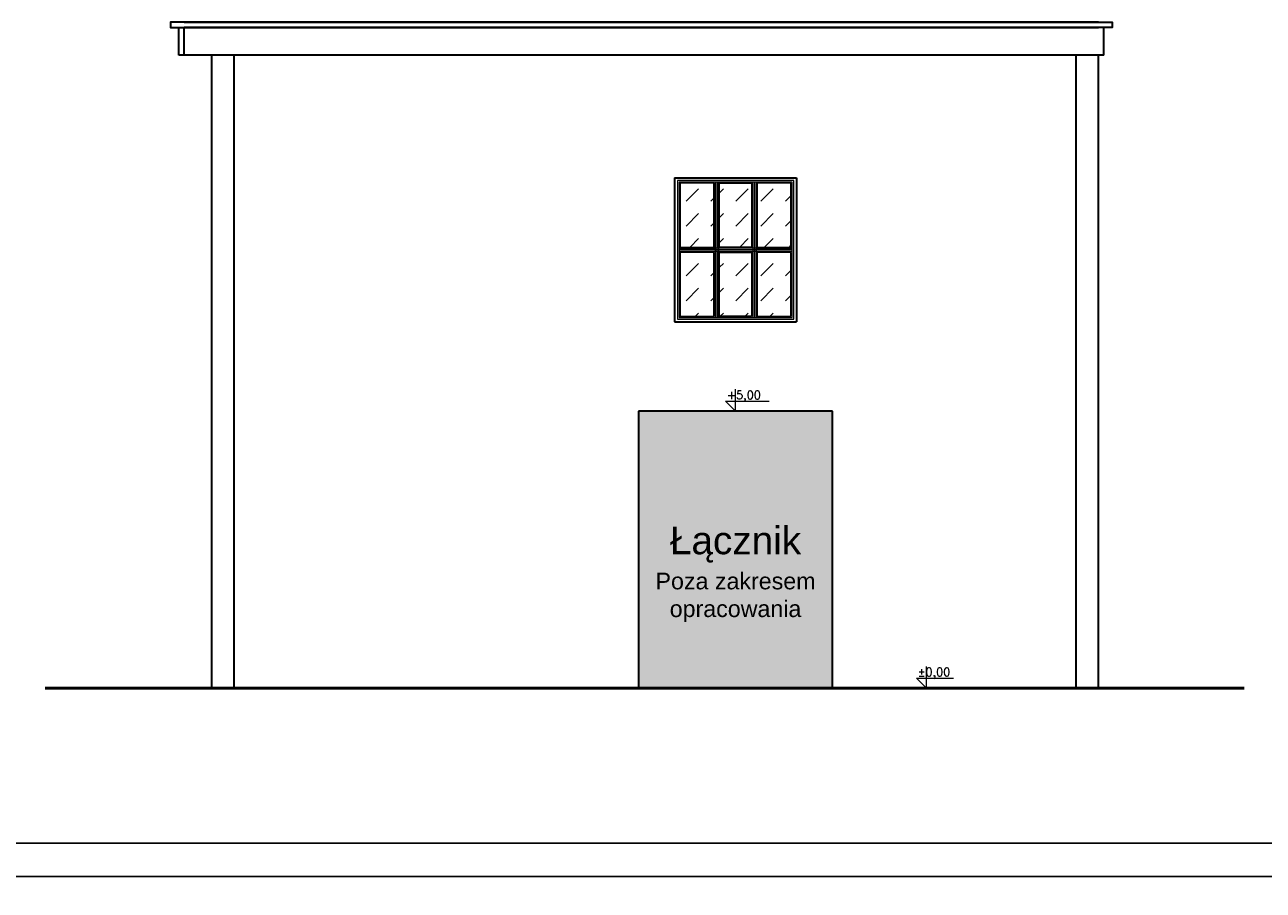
# Model space of a CAD drawing. Header units: millimetres. Extents: x 26456 to 42202, y 436 to 12316.
# Tile 6 of 36: x 30013 to 32248, y 3381 to 4943. Entities that reach past the tile are written whole.
import ezdxf

# ---------------------------------------------------------------- set-up
doc = ezdxf.new("R2010")
doc.units = ezdxf.units.MM
for name, color, linetype, lineweight in [('G-ANNO-TTLB', 6, 'Continuous', 9), ('G-ANNO-TTLB-MEDM', 33, 'Continuous', 25), ('Stolarka okienna', 140, 'Continuous', 15), ('Teren', 26, 'Continuous', 50), ('Wypełnienie ścian', 22, 'Continuous', 9), ('Ściany', 22, 'Continuous', 30)]:
    doc.layers.add(name, color=color, linetype=linetype, lineweight=lineweight)
doc.styles.get("Standard").update_dxf_attribs({"font": 'arial.ttf'})

# ---------------------------------------------------------------- blocks, each defined once
blk = doc.blocks.new('Okno hala 220x260')
at = {"layer": 'Stolarka okienna'}
h = blk.add_hatch(dxfattribs=at)
h.set_pattern_fill('DASH', color=256, scale=10, angle=45)
h.paths.add_polyline_path([(14959.2, 743), (14898.2, 743), (14898.2, 628), (14959.2, 628)])
h.paths.add_polyline_path([(15027.2, 743), (14969.2, 743), (14969.2, 628), (15027.2, 628)])
h.paths.add_polyline_path([(15098.2, 743), (15037.2, 743), (15037.2, 628), (15098.2, 628)])
h.paths.add_polyline_path([(15098.2, 618), (15037.2, 618), (15037.2, 503), (15098.2, 503)])
h.paths.add_polyline_path([(15027.2, 618), (14969.2, 618), (14969.2, 503), (15027.2, 503)])
h.paths.add_polyline_path([(14959.2, 618), (14898.2, 618), (14898.2, 503), (14959.2, 503)])
for points in [[(15108.2, 493), (15108.2, 753), (14888.2, 753), (14888.2, 493), (15108.2, 493)], [(14961.2, 745), (14896.2, 745), (14896.2, 626), (14961.2, 626), (14961.2, 745)], [(14961.2, 745), (14961.2, 501)], [(14964.2, 745), (14964.2, 501)], [(14967.2, 745), (14967.2, 501)], [(14967.2, 745), (15029.2, 745), (15029.2, 626), (14967.2, 626), (14967.2, 745)], [(15029.2, 745), (15029.2, 501)], [(15032.2, 745), (15032.2, 501)], [(15035.2, 745), (15035.2, 501)], [(15100.2, 745), (15035.2, 745), (15035.2, 626), (15100.2, 626), (15100.2, 745)], [(15100.2, 626), (14896.2, 626)], [(15100.2, 623), (14896.2, 623)], [(15100.2, 620), (14896.2, 620)], [(14961.2, 620), (14896.2, 620), (14896.2, 501), (14961.2, 501), (14961.2, 620)], [(14967.2, 620), (15029.2, 620), (15029.2, 501), (14967.2, 501), (14967.2, 620)], [(15100.2, 620), (15035.2, 620), (15035.2, 501), (15100.2, 501), (15100.2, 620)]]:
    blk.add_lwpolyline(points, dxfattribs=at)
for points in [[(15103.2, 498), (15103.2, 748), (14893.2, 748), (14893.2, 498)], [(15100.2, 501), (15100.2, 745), (14896.2, 745), (14896.2, 501)], [(14959.2, 743), (14898.2, 743), (14898.2, 628), (14959.2, 628)], [(14969.2, 743), (15027.2, 743), (15027.2, 628), (14969.2, 628)], [(15098.2, 743), (15037.2, 743), (15037.2, 628), (15098.2, 628)], [(14959.2, 618), (14898.2, 618), (14898.2, 503), (14959.2, 503)], [(14969.2, 618), (15027.2, 618), (15027.2, 503), (14969.2, 503)], [(15098.2, 618), (15037.2, 618), (15037.2, 503), (15098.2, 503)]]:
    blk.add_lwpolyline(points, close=True, dxfattribs=at)

msp = doc.modelspace()

# ---------------------------------------------------------------- hatches: boundary and pattern name
at = {"layer": 'Wypełnienie ścian', "true_color": 0xc7c8ca}
h = msp.add_hatch(color=9, dxfattribs=at)
h.dxf.hatch_style = 1
h.paths.add_polyline_path([(31470.7, 4246.2), (31120.7, 4246.2), (31120.7, 3746.2), (31470.7, 3746.2)])

# ---------------------------------------------------------------- linework, layer by layer
at = {"layer": 'G-ANNO-TTLB'}
for points in [[(33456.1, 6376.5), (27456.1, 6376.5), (27456.1, 3406.5), (33456.1, 3406.5)], [(33456.1, 3406.5), (28456.1, 3406.5), (28456.1, 436.5), (33456.1, 436.5)]]:
    msp.add_lwpolyline(points, close=True, dxfattribs=at)
at = {"layer": 'G-ANNO-TTLB-MEDM'}
msp.add_lwpolyline([(33396.1, 6326.5), (27516.1, 6326.5), (27516.1, 3466.5), (33396.1, 3466.5)], close=True, dxfattribs=at)
at = {"layer": 'Stolarka okienna'}
for p, q in [((31295.7, 4246.2), (31295.7, 4285.4)), ((31295.7, 4246.2), (31277.8, 4264.1)), ((31277.8, 4264.1), (31356.3, 4264.1)), ((31640.1, 3746.2), (31640.1, 3785.4)), ((31640.1, 3746.2), (31622.3, 3764.1)), ((31622.3, 3764.1), (31689.4, 3764.1))]:
    msp.add_line(p, q, dxfattribs=at)
at = {"layer": 'Teren'}
msp.add_lwpolyline([(32213.7, 3746.2), (30049.9, 3746.2)], dxfattribs=at)
at = {"layer": 'Ściany'}
for p, q in [((31185.7, 4667.2), (31185.7, 4407.2)), ((31185.7, 4667.2), (31405.7, 4667.2)), ((31405.7, 4667.2), (31405.7, 4407.2)), ((31185.7, 4407.2), (31405.7, 4407.2)), ((31470.7, 4246.2), (31120.7, 4246.2)), ((31120.7, 4246.2), (31120.7, 3746.2)), ((31470.7, 3746.2), (31470.7, 4246.2))]:
    msp.add_line(p, q, dxfattribs=at)
for points in [[(31950.7, 4948.2), (30290.7, 4948.2), (30275.7, 4948.2), (30275.7, 4938.2), (30290.7, 4938.2)], [(30300.7, 4948.2), (31960.7, 4948.2), (31975.7, 4948.2), (31975.7, 4938.2), (31960.7, 4938.2)], [(30290.7, 4938.2), (31950.7, 4938.2)], [(30290.7, 4888.2), (30290.7, 4938.2)], [(30290.7, 4938.2), (30417.2, 4938.2)], [(30290.7, 4888.2), (30290.7, 4938.2)], [(31960.7, 4938.2), (30300.7, 4938.2)], [(30300.7, 4888.2), (30300.7, 4938.2)], [(31960.7, 4938.2), (31834.1, 4938.2)], [(31960.7, 4888.2), (31960.7, 4938.2)], [(31960.7, 4888.2), (31960.7, 4938.2)], [(31960.7, 4888.2), (30290.7, 4888.2)], [(30350.7, 3746.2), (30350.7, 4888.2)], [(30390.7, 3746.2), (30390.7, 4888.2)], [(31960.7, 4888.2), (31834.1, 4888.2)], [(31910.7, 3746.2), (31910.7, 4888.2)], [(31950.7, 3746.2), (31950.7, 4888.2)], [(30350.7, 3746.2), (31950.7, 3746.2)]]:
    msp.add_lwpolyline(points, dxfattribs=at)

# ---------------------------------------------------------------- block references
at = {"layer": 'Stolarka okienna'}
msp.add_blockref('Okno hala 220x260', (16297.5, 3914.2), dxfattribs=at)

# ---------------------------------------------------------------- texts
at = {"layer": 'Stolarka okienna', "char_height": 15, "attachment_point": 1}
for s, insert in [('{\\Fsimplex|c238;+5,00}', (31279.8, 4282.8)), ('{\\Fsimplex|c0;%%P\\Fsimplex|c238;0,00}', (31624.3, 3782.8))]:
    msp.add_mtext(s, dxfattribs=dict(at, insert=insert))
at = {"layer": 'Wypełnienie ścian', "color": 1, "insert": (31120.7, 4037.8), "char_height": 50, "width": 350, "attachment_point": 1}
msp.add_mtext('\\pxqc;Łącznik\\P{\\H0.6x;Poza zakresem opracowania}', dxfattribs=at)

doc.saveas('drawing.dxf')
